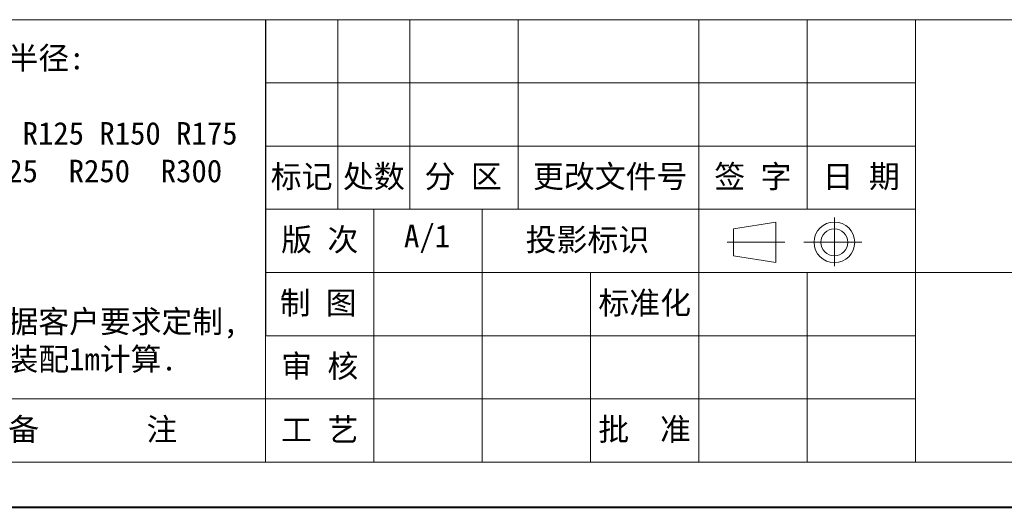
# Model space of a CAD drawing. Header units: millimetres. Extents: x -623 to 852, y 50 to 1083.
# Tile 19 of 72: x 100 to 479, y 50 to 238. Entities that reach past the tile are written whole.
import ezdxf

# ---------------------------------------------------------------- set-up
doc = ezdxf.new("R2010")
doc.units = ezdxf.units.MM
doc.layers.add('标注线', color=7, linetype='Continuous', lineweight=15)
doc.styles.add('样式 6', font='仿宋_GB2312.ttf')

msp = doc.modelspace()

# ---------------------------------------------------------------- linework, layer by layer
at = {"color": 7, "lineweight": 13}
for p, q in [((41.494, 238.293), (820.655, 238.293)), ((194.586, 67.863), (194.586, 238.293)), ((-535.828, 67.863), (194.586, 67.863)), ((194.586, 67.863), (820.655, 67.863))]:
    msp.add_line(p, q, dxfattribs=at)
at = {"color": 7}
msp.add_line((194.586, 238.293), (194.586, 116.557), dxfattribs=at)
at = {"color": 7, "lineweight": 15}
for p, q in [((222.411, 238.293), (222.411, 165.252)), ((250.236, 238.293), (250.236, 165.252)), ((291.974, 238.293), (291.974, 165.252)), ((361.537, 238.293), (361.537, 165.252)), ((403.275, 238.293), (403.275, 165.252)), ((445.013, 238.293), (445.013, 67.863)), ((194.586, 213.946), (445.013, 213.946)), ((194.586, 189.599), (445.013, 189.599)), ((194.586, 165.252), (445.013, 165.252)), ((236.324, 165.252), (236.324, 67.863)), ((278.062, 165.252), (278.062, 67.863)), ((361.537, 165.252), (361.537, 67.863)), ((374.892, 157.757), (391.283, 160.366)), ((391.283, 144.714), (391.283, 160.366)), ((413.807, 143.361), (413.807, 162.133)), ((374.892, 157.757), (374.892, 147.323)), ((394.754, 152.54), (372.482, 152.54)), ((402.008, 152.54), (424.417, 152.54)), ((374.892, 147.323), (391.283, 144.714)), ((194.586, 140.905), (608.487, 140.905)), ((319.8, 140.905), (319.8, 67.863)), ((403.275, 140.905), (403.275, 67.863)), ((194.586, 116.557), (445.013, 116.557)), ((-535.828, 92.21), (194.586, 92.21)), ((194.586, 92.21), (445.013, 92.21))]:
    msp.add_line(p, q, dxfattribs=at)
at = {"color": 7, "lineweight": 40}
msp.add_line((-622.782, 50.472), (838.046, 50.472), dxfattribs=at)
at = {"color": 7, "lineweight": 15}
for radius in [7.826, 5.217]:
    msp.add_circle((413.807, 152.54), radius, dxfattribs=at)

# ---------------------------------------------------------------- texts
at = {"layer": '标注线', "color": 7, "lineweight": 18, "style": '样式 6'}
for s, insert, char_height, width, attachment_point in [('{\\H1.389x;可选弯曲半径:\\P\\PR75 R100 R125 R150 R175\\PR200  R225  R250  R300\\P内  宽:\\P\\PBi154\\P注：可根据客户要求定制,\\P数量均以装配1m计算.}', (47.714, 165.021), 6.26069, 188.10983, 4), ('标记', (208.498, 177.425), 8.7322, 27.82529, 5), ('处数', (236.324, 177.425), 8.7322, 27.82529, 5), ('分 区', (270.732, 177.425), 8.7322, 40.69877, 5), ('更改文件号', (327.407, 177.425), 8.7322, 72.00922, 5), ('签 字', (382.406, 177.425), 8.7322, 41.73793, 5), ('日 期', (424.144, 177.425), 8.7322, 41.73793, 5), ('版 次', (215.455, 153.078), 8.7322, 41.73793, 5), ('A/1', (256.831, 153.87), 8.7322, 27.82529, 5), ('投影标识', (318.624, 153.078), 8.7322, 51.03377, 5), ('{\\H0.9943x;制 图}', (214.884, 128.731), 8.73217, 40.59621, 5), ('标准化', (340.71, 128.731), 8.7322, 56.44173, 5), ('审 核', (215.455, 104.384), 8.7322, 41.73793, 5), ('{\\H1.389x;备       注}', (128, 80.037), 6.26069, 91.47438, 5), ('{\\H1.389x;备       注}', (128, 80.037), 6.26069, 91.47438, 5), ('工 艺', (215.455, 80.037), 8.7322, 41.73793, 5), ('批  准', (340.669, 80.037), 8.7322, 41.73793, 5)]:
    msp.add_mtext(s, dxfattribs=dict(at, insert=insert, char_height=char_height, width=width, attachment_point=attachment_point))

doc.saveas('drawing.dxf')
